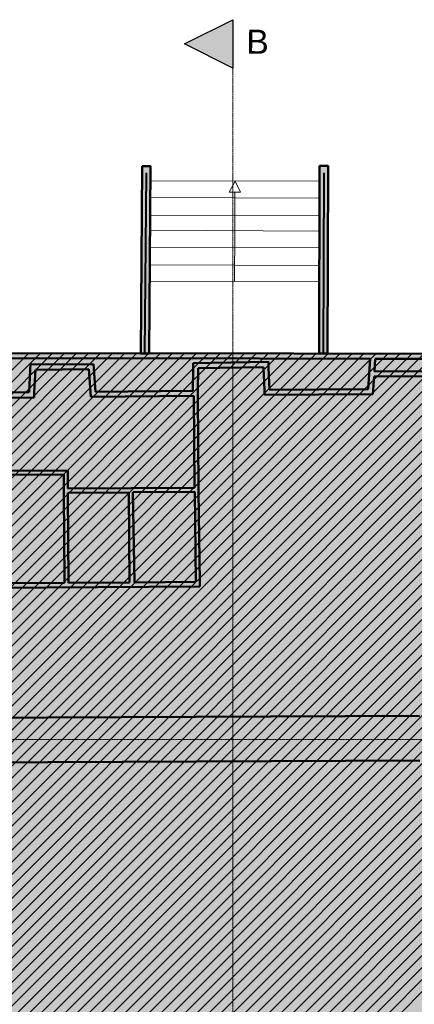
# Model space of a CAD drawing. Extents: x -6068 to 35118, y -17738 to 67348.
# Tile 166 of 243: x 664 to 1363, y 10204 to 11944. Entities that reach past the tile are written whole.
import ezdxf
from ezdxf.enums import TextEntityAlignment as Align

# ---------------------------------------------------------------- set-up
doc = ezdxf.new("R2010")
doc.units = 0
doc.header["$LTSCALE"] = 15
for name, pattern in [('AXES', [50.8, 31.75, -6.35, 6.35, -6.35]), ('Continua', [0]), ('Continue', [0])]:
    doc.linetypes.add(name, pattern=pattern)
for name, color, linetype in [('EDL_RDJ murs & cloisons', 5, 'CONTINUOUS'), ('Marques - Coupes', 7, 'CONTINUOUS'), ('PIS-CONTOURS', 44, 'CONTINUOUS'), ('PIS-coupe', 254, 'CONTINUOUS')]:
    doc.layers.add(name, color=color, linetype=linetype)
for name, color, linetype, lineweight, true_color in [('Enveloppe - partie sectionnée - PLANS - Style par défaut', 7, 'Continua', 0, 0x000000), ('Enveloppe Horizontale - partie sectionnée - PLANS - Style par défaut', 7, 'Continua', 0, 0x000000), ('Garde-corps - Traverse - PLANS - Style par défaut', 7, 'Continua', 0, 0x000000), ('Échelle - PLANS - Style par défaut', 7, 'Continua', 0, 0x000000)]:
    doc.layers.add(name, color=color, linetype=linetype, lineweight=lineweight, true_color=true_color)
doc.styles.add('STYLE_GENERE_1', font='arial.ttf')

# ---------------------------------------------------------------- blocks, each defined once
blk = doc.blocks.new('EDL_RDC bas')
at = {"layer": 'Enveloppe - partie sectionnée - PLANS - Style par défaut', "true_color": 0xe5e5e5}
for points in [[(-1.448, 6.818), (-1.437, 10.135), (-1.587, 10.135), (-1.597, 6.819)], [(1.691, 6.822), (1.702, 10.14), (1.552, 10.14), (1.542, 6.823)], [(-4.443, 6.739), (-1.463, 6.736), (-1.463, 6.826), (-4.353, 6.829), (-4.443, 6.829)], [(-1.463, 6.736), (-1.462, 6.736), (-1.462, 6.74), (1.618, 6.733), (1.618, 6.823), (-1.462, 6.83), (-1.462, 6.826), (-1.463, 6.826)], [(1.618, 6.733), (2.448, 6.731), (2.538, 6.73), (2.545, 6.73), (2.545, 6.82), (1.618, 6.823)], [(4.566, 6.725), (4.565, 6.815), (4.475, 6.816), (2.545, 6.82), (2.545, 6.73)], [(-2.446, 6.638), (-3.562, 6.627), (-3.567, 6.537), (-3.476, 6.538), (-2.53, 6.547), (-2.44, 6.554)], [(0.647, 6.675), (-0.686, 6.654), (-0.687, 6.564), (-0.597, 6.565), (0.56, 6.584), (0.65, 6.585)], [(2.432, 6.504), (2.522, 6.505), (2.538, 6.73), (2.448, 6.731)], [(-3.585, 6.138), (-3.495, 6.139), (-3.476, 6.538), (-3.567, 6.537)], [(-2.5, 6.148), (-2.41, 6.149), (-2.44, 6.553), (-2.44, 6.554), (-2.53, 6.547)], [(-0.691, 6.164), (-0.601, 6.165), (-0.597, 6.565), (-0.687, 6.564)], [(0.576, 6.184), (0.666, 6.184), (0.65, 6.585), (0.56, 6.584)], [(4.397, 6.515), (2.522, 6.505), (2.522, 6.505), (2.432, 6.504), (2.426, 6.414), (2.516, 6.415), (4.397, 6.425)], [(2.426, 6.414), (2.41, 6.195), (2.411, 6.105), (2.494, 6.105), (2.516, 6.415)], [(-3.495, 6.139), (-3.585, 6.138), (-4.387, 6.131), (-4.387, 6.041), (-3.499, 6.049)], [(-0.601, 6.12), (-0.601, 6.12), (-0.601, 6.165), (-0.691, 6.164), (-2.41, 6.149), (-2.5, 6.148), (-2.494, 6.058), (-0.67, 6.074), (-0.6, 6.075)], [(2.41, 6.195), (0.666, 6.184), (0.576, 6.184), (0.579, 6.094), (2.411, 6.105)], [(-0.67, 6.074), (-0.66, 4.452), (-0.59, 4.452), (-0.6, 6.075)], [(-2.974, 4.683), (-2.973, 4.437), (-2.903, 4.437), (-2.904, 4.683)], [(-2.972, 4.362), (-2.964, 2.771), (-2.892, 2.772), (-2.9, 4.362)], [(-1.822, 4.369), (-1.813, 2.778), (-1.725, 2.779), (-1.752, 4.37)], [(-0.658, 4.377), (-0.639, 2.785), (-0.569, 2.785), (-0.588, 4.377)]]:
    blk.add_hatch(color=254, dxfattribs=at).paths.add_polyline_path(points)
at = {"layer": 'Enveloppe - partie sectionnée - PLANS - Style par défaut', "true_color": 0xd1d1d1}
for points in [[(-2.905, 4.758), (-4.378, 4.751), (-4.378, 4.676), (-2.974, 4.683), (-2.904, 4.683)], [(-2.973, 4.437), (-2.972, 4.362), (-2.9, 4.362), (-1.823, 4.369), (-1.823, 4.444), (-2.903, 4.437)], [(-0.589, 4.415), (-0.59, 4.415), (-0.59, 4.452), (-0.66, 4.452), (-1.823, 4.444), (-1.823, 4.369), (-1.822, 4.369), (-1.752, 4.37), (-0.658, 4.377), (-0.588, 4.377)], [(-0.569, 2.785), (-0.639, 2.785), (-1.725, 2.779), (-1.813, 2.778), (-1.814, 2.778), (-1.813, 2.698), (-0.568, 2.705)], [(-2.965, 2.771), (-4.366, 2.763), (-4.366, 2.683), (-2.964, 2.691)], [(-2.964, 2.771), (-2.965, 2.771), (-2.964, 2.691), (-1.813, 2.698), (-1.814, 2.778), (-2.892, 2.772)], [(-5.107, 0.384), (-5.104, -0.406), (-4.331, -0.404), (-3.257, -0.4), (-3.256, -0.4), (-3.26, 0.389), (-3.26, 0.389), (-4.36, 0.386)], [(0.023, 0.404), (-3.26, 0.389), (-3.256, -0.4), (0.026, -0.386)], [(3.322, 0.419), (0.023, 0.404), (0.026, -0.386), (3.328, -0.371), (3.335, -0.371), (3.323, 0.419)]]:
    blk.add_hatch(color=254, dxfattribs=at).paths.add_polyline_path(points)
at = {"layer": 'Enveloppe Horizontale - partie sectionnée - PLANS - Style par défaut', "linetype": 'Continuous', "lineweight": 0, "true_color": 0xffd2d2}
h = blk.add_hatch(color=254, dxfattribs=at)
h.paths.add_polyline_path([(4.481, -9.871), (11.042, -9.851), (11.031, -8.247), (11.123, -8.242), (13.264, -8.207), (13.279, -6.023), (13.306, -1.327), (13.054, -1.326), (13.074, 2.083), (13.662, 2.086), (13.677, 8.146), (13.677, 8.288), (11.287, 8.296), (11.016, 8.297), (4.464, 8.319), (4.475, 6.816), (-4.353, 6.829), (-4.349, 8.331), (-10.559, 8.346), (-10.582, 2.834), (-11.575, 2.843), (-11.584, 0.84), (-7.967, 0.866), (-7.97, -1.181), (-11.594, -1.177), (-11.594, -1.177), (-11.594, -2.862), (-9.78, -2.775), (-9.794, -4.686), (-9.796, -4.902), (-9.8, -5.317), (-9.804, -5.702), (-10.604, -6.486), (-10.613, -9.056), (-9.7, -9.969), (-9.12, -10.55), (-8.788, -10.881), (-7.967, -10.88), (-7.536, -10.879), (-6.218, -10.877), (-4.471, -9.133), (-4.314, -9.048), (-4.317, -6.897), (4.426, -6.886), (4.449, -8.705)])
h.paths.add_polyline_path([(-2.469, -6.558), (-3.698, -6.558)], flags=16)
at = {"layer": 'Enveloppe - partie sectionnée - PLANS - Style par défaut', "color": 18, "linetype": 'Continue', "lineweight": 50, "ltscale": 0.1, "true_color": 0x000000}
for p, q in [((-1.463, 6.826), (-4.353, 6.829)), ((-1.462, 6.826), (-1.463, 6.826)), ((4.475, 6.816), (-1.462, 6.83)), ((-1.462, 6.83), (-1.462, 6.826)), ((-1.463, 6.736), (-4.443, 6.739)), ((-3.566, 6.549), (-3.562, 6.627)), ((-3.562, 6.627), (-2.446, 6.638)), ((-2.446, 6.638), (-2.44, 6.554)), ((-1.462, 6.736), (-1.463, 6.736)), ((2.448, 6.731), (-1.462, 6.74)), ((-1.462, 6.74), (-1.462, 6.736)), ((-0.687, 6.564), (-0.686, 6.654)), ((-0.686, 6.654), (0.647, 6.675)), ((0.647, 6.675), (0.65, 6.585)), ((2.41, 6.195), (2.448, 6.731)), ((2.538, 6.73), (2.522, 6.505)), ((4.566, 6.725), (2.538, 6.73)), ((-3.585, 6.138), (-3.567, 6.537)), ((-3.567, 6.537), (-3.566, 6.549)), ((-3.476, 6.538), (-3.495, 6.139)), ((-2.53, 6.547), (-3.476, 6.538)), ((-2.5, 6.148), (-2.53, 6.547)), ((-2.44, 6.554), (-2.44, 6.553)), ((-2.44, 6.553), (-2.41, 6.149)), ((-0.691, 6.164), (-0.687, 6.559)), ((-0.687, 6.559), (-0.687, 6.564)), ((-0.597, 6.56), (-0.601, 6.165)), ((0.56, 6.584), (-0.597, 6.565)), ((-0.597, 6.565), (-0.597, 6.56)), ((0.561, 6.564), (0.56, 6.584)), ((0.576, 6.184), (0.561, 6.564)), ((0.65, 6.585), (0.651, 6.564)), ((0.651, 6.564), (0.666, 6.184)), ((2.522, 6.505), (4.397, 6.515)), ((2.516, 6.415), (2.494, 6.105)), ((4.397, 6.425), (2.516, 6.415)), ((-4.387, 6.131), (-3.585, 6.138)), ((-3.495, 6.139), (-3.499, 6.049)), ((-2.494, 6.058), (-2.5, 6.148)), ((-2.41, 6.149), (-0.691, 6.164)), ((-0.601, 6.165), (-0.602, 6.12)), ((-0.602, 6.12), (-0.601, 6.12)), ((-0.601, 6.12), (-0.6, 6.075)), ((0.579, 6.094), (0.576, 6.184)), ((2.494, 6.105), (0.579, 6.094)), ((0.666, 6.184), (2.41, 6.195)), ((-3.499, 6.049), (-4.387, 6.041)), ((-0.67, 6.074), (-2.494, 6.058)), ((-0.66, 4.452), (-0.67, 6.074)), ((-0.6, 6.075), (-0.59, 4.452)), ((-4.378, 4.751), (-2.905, 4.758)), ((-2.905, 4.758), (-2.904, 4.683)), ((-2.974, 4.683), (-4.378, 4.676)), ((-2.973, 4.437), (-2.974, 4.683)), ((-2.904, 4.683), (-2.903, 4.437)), ((-2.972, 4.362), (-2.973, 4.437)), ((-2.964, 2.771), (-2.972, 4.362)), ((-2.903, 4.437), (-0.66, 4.452)), ((-1.823, 4.369), (-2.9, 4.362)), ((-2.9, 4.362), (-2.892, 2.772)), ((-1.822, 4.369), (-1.823, 4.369)), ((-1.813, 2.778), (-1.822, 4.369)), ((-0.658, 4.377), (-1.752, 4.37)), ((-1.752, 4.37), (-1.725, 2.779)), ((-0.639, 2.785), (-0.658, 4.377)), ((-0.59, 4.452), (-0.59, 4.415)), ((-0.59, 4.415), (-0.589, 4.415)), ((-0.589, 4.415), (-0.588, 4.377)), ((-0.588, 4.377), (-0.569, 2.785)), ((-1.725, 2.779), (-0.639, 2.785)), ((-0.569, 2.785), (-0.568, 2.705)), ((-4.366, 2.763), (-2.965, 2.771)), ((-0.568, 2.705), (-4.366, 2.683)), ((-2.965, 2.771), (-2.964, 2.771)), ((-2.892, 2.772), (-1.814, 2.778)), ((-1.814, 2.778), (-1.813, 2.778)), ((-4.36, 0.386), (-3.26, 0.389)), ((-3.26, 0.389), (3.322, 0.419)), ((-3.257, -0.4), (-4.331, -0.404)), ((3.328, -0.371), (-3.257, -0.4))]:
    blk.add_line(p, q, dxfattribs=at)
for points in [[(-1.587, 10.136), (-1.437, 10.135), (-1.463, 6.826), (-1.613, 6.826), (-1.587, 10.136)], [(1.552, 10.14), (1.702, 10.14), (1.692, 6.822), (1.542, 6.823), (1.552, 10.14)]]:
    blk.add_lwpolyline(points, dxfattribs=at)
at = {"layer": 'Enveloppe Horizontale - partie sectionnée - PLANS - Style par défaut', "color": 8, "linetype": 'Continuous', "lineweight": 0, "true_color": 0x808080}
for p, q in [((-10.612, -8.886), (6.586, 8.312)), ((-10.591, -9.078), (6.797, 8.311)), ((-10.485, -9.184), (7.009, 8.31)), ((-10.379, -9.29), (7.22, 8.31)), ((-10.273, -9.396), (7.431, 8.309)), ((-10.167, -9.502), (7.643, 8.308)), ((-10.061, -9.608), (7.854, 8.307)), ((-9.955, -9.714), (8.066, 8.307)), ((-9.849, -9.82), (8.277, 8.306)), ((-9.743, -9.926), (8.489, 8.305)), ((-9.637, -10.032), (8.7, 8.305)), ((-9.531, -10.138), (8.911, 8.304)), ((-9.425, -10.244), (9.123, 8.303)), ((-9.319, -10.351), (9.334, 8.302)), ((-9.213, -10.457), (9.546, 8.302)), ((-9.107, -10.563), (9.757, 8.301)), ((-9.001, -10.669), (9.968, 8.3)), ((-8.895, -10.775), (10.18, 8.3)), ((-8.788, -10.881), (10.391, 8.299)), ((-4.435, -6.74), (10.603, 8.298)), ((-3.701, -6.218), (10.814, 8.297)), ((-3.676, -6.405), (11.026, 8.297)), ((-3.63, -6.571), (11.237, 8.296)), ((-2.973, -6.551), (11.871, 8.294)), ((-2.915, -6.068), (11.448, 8.295)), ((-2.794, -6.584), (12.083, 8.293)), ((-2.703, -6.068), (11.66, 8.294)), ((-2.675, -6.889), (12.505, 8.292)), ((-2.573, -6.575), (12.294, 8.292)), ((-2.462, -6.887), (12.717, 8.291)), ((-2.248, -6.886), (12.928, 8.29)), ((-2.036, -6.886), (13.05, 8.2)), ((-1.823, -6.886), (13.261, 8.199)), ((-1.611, -6.885), (13.563, 8.288)), ((-1.398, -6.885), (13.677, 8.191)), ((-1.186, -6.884), (13.677, 7.978)), ((-0.973, -6.884), (13.676, 7.766)), ((-0.761, -6.884), (13.676, 7.553)), ((-0.548, -6.883), (13.675, 7.34)), ((-0.337, -6.884), (13.675, 7.128)), ((-10.61, -8.248), (4.453, 6.816)), ((-10.609, -8.035), (4.242, 6.816)), ((-10.608, -7.609), (3.819, 6.817)), ((-10.608, -7.822), (4.03, 6.817)), ((-10.607, -7.396), (3.607, 6.818)), ((-10.606, -6.971), (3.184, 6.819)), ((-10.606, -7.183), (3.395, 6.818)), ((-10.605, -6.758), (2.972, 6.819)), ((-10.604, -6.545), (2.76, 6.82)), ((-9.802, -5.531), (2.549, 6.82)), ((-9.565, 0.858), (-3.595, 6.828)), ((-9.352, 0.859), (-3.383, 6.828)), ((-9.139, 0.86), (-3.171, 6.828)), ((-8.985, -2.168), (0.009, 6.827)), ((-8.926, 0.861), (-2.959, 6.828)), ((-8.772, -2.167), (0.221, 6.826)), ((-8.713, 0.862), (-2.747, 6.827)), ((-8.558, -2.166), (0.433, 6.826)), ((-8.5, 0.863), (-2.535, 6.827)), ((-8.345, -2.164), (0.644, 6.825)), ((-8.286, 0.864), (-2.324, 6.827)), ((-8.132, -2.163), (0.856, 6.824)), ((-8.073, 0.865), (-2.112, 6.827)), ((-7.967, 0.122), (-1.26, 6.83)), ((-7.967, -0.09), (-1.049, 6.829)), ((-7.967, -0.302), (-0.837, 6.829)), ((-7.967, -0.514), (-0.625, 6.828)), ((-7.967, -0.726), (-0.414, 6.828)), ((-7.967, -0.938), (-0.202, 6.827)), ((-7.967, 0.759), (-1.9, 6.826)), ((-7.967, 0.547), (-1.688, 6.826)), ((-7.967, 0.334), (-1.476, 6.826)), ((-7.918, -2.162), (1.068, 6.824)), ((-7.776, -2.232), (1.279, 6.823)), ((-7.49, -2.158), (1.491, 6.823)), ((-7.278, -2.158), (1.702, 6.822)), ((-7.065, -2.157), (1.914, 6.822)), ((-6.851, -2.156), (2.126, 6.821)), ((-6.639, -2.155), (2.337, 6.821)), ((-0.127, -6.887), (13.674, 6.915)), ((0.082, -6.889), (13.674, 6.702)), ((-10.611, -8.673), (4.641, 6.579)), ((-10.611, -8.46), (4.428, 6.578)), ((0.292, -6.892), (13.673, 6.49)), ((0.501, -6.894), (13.673, 6.277)), ((0.715, -6.893), (13.672, 6.064)), ((0.93, -6.89), (13.672, 5.852))]:
    blk.add_line(p, q, dxfattribs=at)
at = {"layer": 'Garde-corps - Traverse - PLANS - Style par défaut', "color": 18, "linetype": 'Continua', "lineweight": 0, "ltscale": 0.1, "true_color": 0x000000}
for points in [[(-1.523, 10.014), (-1.503, 10.014), (-1.532, 6.824), (-1.552, 6.824), (-1.523, 10.014)], [(1.622, 10.013), (1.642, 10.013), (1.628, 6.823), (1.608, 6.823), (1.622, 10.013)]]:
    blk.add_lwpolyline(points, dxfattribs=at)
at = {"layer": 'Échelle - PLANS - Style par défaut', "color": 18, "linetype": 'Continua', "lineweight": 0, "ltscale": 0.1, "true_color": 0x000000}
for p, q in [((-1.441, 9.579), (-1.439, 9.876)), ((-1.439, 9.876), (1.551, 9.871)), ((1.55, 9.569), (1.551, 9.871)), ((-1.444, 9.272), (-1.441, 9.579)), ((-1.441, 9.579), (1.55, 9.569)), ((1.549, 9.266), (1.55, 9.569)), ((-1.446, 9.003), (-1.444, 9.272)), ((-1.444, 9.272), (1.549, 9.266)), ((1.549, 8.986), (1.549, 9.266)), ((-1.451, 8.39), (-1.446, 9.003)), ((-1.446, 9.003), (1.549, 8.986)), ((1.548, 8.691), (1.549, 8.986)), ((-1.448, 8.704), (1.548, 8.691)), ((1.547, 8.382), (1.548, 8.691)), ((-1.453, 8.1), (-1.451, 8.39)), ((-1.451, 8.39), (1.547, 8.382)), ((1.546, 8.091), (1.547, 8.382)), ((-1.453, 8.1), (1.546, 8.091))]:
    blk.add_line(p, q, dxfattribs=at)
blk.add_lwpolyline([(-0.045, 9.674), (0.155, 9.673), (0.056, 9.873)], close=True, dxfattribs=at)
blk.add_lwpolyline([(0.046, 8.096), (0.048, 8.386), (0.05, 8.697), (0.051, 8.995), (0.053, 9.269), (0.054, 9.574), (0.055, 9.673)], dxfattribs=at)
blk = doc.blocks.new('*U788')
at = {"layer": 'PIS-CONTOURS', "color": 0, "linetype": 'AXES', "lineweight": 13, "ltscale": 0.005}
blk.add_line((1000, 0), (37220, 0), dxfattribs=at)
at = {"layer": 'PIS-CONTOURS', "color": 0, "lineweight": 15, "style": 'STYLE_GENERE_1'}
blk.add_attdef('REP1', text='', height=500, dxfattribs=at).set_placement((-721, -441), align=Align.MIDDLE_CENTER)
blk.add_attdef('REP', text='', height=500, dxfattribs=at).set_placement((35848, -844), align=Align.BOTTOM_LEFT)
blk = doc.blocks.new('*U787')
at = {"layer": 'PIS-CONTOURS', "linetype": 'Continuous', "lineweight": 0}
blk.add_hatch(color=0, dxfattribs=at).paths.add_polyline_path([(0, 0), (500, -1000), (1000, 0)])
at = {"layer": 'PIS-CONTOURS', "color": 0, "linetype": 'AXES', "lineweight": 13, "ltscale": 0.005}
blk.add_line((1000, 0), (31275, 0), dxfattribs=at)
at = {"layer": 'PIS-CONTOURS', "color": 0, "linetype": 'Continuous', "lineweight": 25, "flags": 128}
blk.add_lwpolyline([(0, 0), (1000, 0), (500, -1000)], close=True, dxfattribs=at)
at = {"layer": 'PIS-CONTOURS', "color": 0, "lineweight": 15, "style": 'STYLE_GENERE_1'}
blk.add_attdef('REP1', text='', height=500, dxfattribs=at).set_placement((-721, -441), align=Align.MIDDLE_CENTER)
blk.add_attdef('REP', text='', height=500, dxfattribs=at).set_placement((35848, -844), align=Align.BOTTOM_LEFT)

msp = doc.modelspace()

# ---------------------------------------------------------------- block references
at = {"layer": 'EDL_RDJ murs & cloisons', "linetype": 'Continuous', "ltscale": 0.08, "xscale": 100, "yscale": 100, "zscale": 100}
msp.add_blockref('EDL_RDC bas', (1039.7, 10671.5), dxfattribs=at)
at = {"layer": 'PIS-coupe', "lineweight": 13}
ref = msp.add_blockref('*U787', (1041.6, 11943.9), dxfattribs=dict(at, xscale=0.08552815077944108, yscale=0.08552815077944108, zscale=0.08552815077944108, rotation=269.9999987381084))
ref.add_attrib('REP1', 'B', dxfattribs={"layer": 'Marques - Coupes', "lineweight": 15, "height": 42.8, "rotation": 359.4637, "style": 'STYLE_GENERE_1'}).set_placement((1085.2, 11905), align=Align.MIDDLE_CENTER)
at = {"layer": 'PIS-coupe', "lineweight": 13, "xscale": 0.1, "yscale": 0.1, "zscale": 0.1, "rotation": 180}
msp.add_blockref('*U788', (3224.8, 10671.5), dxfattribs=at)

doc.saveas('drawing.dxf')
